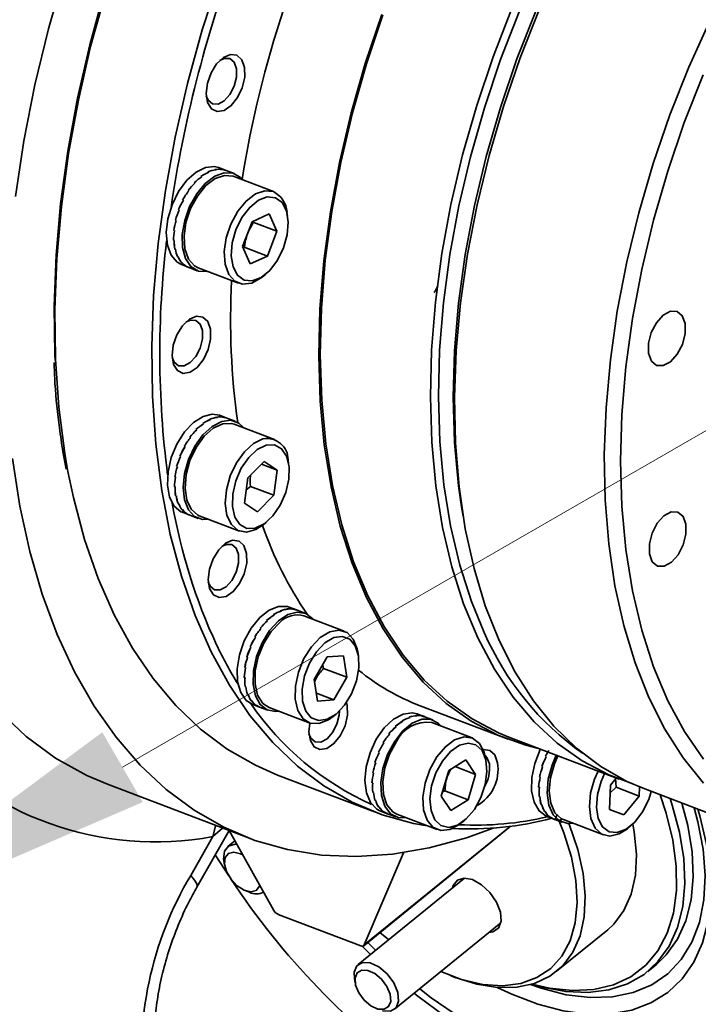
# Model space of a CAD drawing. Header units: millimetres. Extents: x 7702 to 16913, y -3294 to 4428.
# Tile 84 of 89: x 16858 to 16867, y -2938 to -2924. Entities that reach past the tile are written whole.
import ezdxf

# ---------------------------------------------------------------- set-up
doc = ezdxf.new("R2010")
doc.units = ezdxf.units.MM
doc.header["$LTSCALE"] = 6
doc.layers.add('1轮廓实线层', color=7, linetype='Continuous', lineweight=18)
doc.layers.add('7标注层', color=4, linetype='Continuous', lineweight=13)

msp = doc.modelspace()

# ---------------------------------------------------------------- linework, layer by layer
at = {"linetype": 'Continuous', "lineweight": 35}
for p, q in [((16860.413, -2926.462), (16860.402, -2926.458)), ((16860.402, -2926.458), (16860.413, -2926.462)), ((16860.509, -2926.429), (16860.498, -2926.425)), ((16860.498, -2926.425), (16860.509, -2926.429)), ((16860.653, -2926.438), (16860.547, -2926.397)), ((16860.601, -2926.425), (16860.59, -2926.421)), ((16860.59, -2926.421), (16860.601, -2926.425)), ((16860.766, -2926.481), (16860.653, -2926.438)), ((16860.316, -2926.524), (16860.305, -2926.52)), ((16860.305, -2926.52), (16860.316, -2926.524)), ((16861.31, -2926.731), (16860.752, -2926.518)), ((16860.137, -2926.721), (16860.126, -2926.717)), ((16860.126, -2926.717), (16860.137, -2926.721)), ((16860.223, -2926.612), (16860.212, -2926.607)), ((16860.212, -2926.607), (16860.223, -2926.612)), ((16860.063, -2926.848), (16860.052, -2926.843)), ((16860.052, -2926.843), (16860.063, -2926.847)), ((16860.004, -2926.986), (16859.993, -2926.981)), ((16859.995, -2926.982), (16859.993, -2926.981)), ((16859.993, -2926.981), (16860.004, -2926.985)), ((16859.961, -2927.129), (16859.951, -2927.125)), ((16859.951, -2927.125), (16859.951, -2927.125)), ((16859.951, -2927.125), (16859.962, -2927.129)), ((16861.013, -2927.148), (16860.882, -2927.493)), ((16861.252, -2927.041), (16861.013, -2927.148)), ((16861.359, -2927.28), (16861.252, -2927.041)), ((16861.507, -2927.072), (16861.498, -2927.016)), ((16859.939, -2927.272), (16859.928, -2927.268)), ((16859.928, -2927.268), (16859.928, -2927.268)), ((16859.928, -2927.268), (16859.939, -2927.272)), ((16861.037, -2927.157), (16861.359, -2927.28)), ((16861.227, -2927.625), (16861.359, -2927.28)), ((16859.925, -2927.403), (16859.936, -2927.408)), ((16859.936, -2927.408), (16859.925, -2927.404)), ((16859.925, -2927.404), (16859.925, -2927.404)), ((16859.954, -2927.531), (16859.943, -2927.526)), ((16859.943, -2927.526), (16859.943, -2927.526)), ((16859.943, -2927.526), (16859.953, -2927.531)), ((16860.882, -2927.493), (16860.989, -2927.732)), ((16860.906, -2927.502), (16861.227, -2927.625)), ((16859.991, -2927.635), (16859.98, -2927.631)), ((16859.98, -2927.631), (16859.98, -2927.631)), ((16859.98, -2927.631), (16859.991, -2927.635)), ((16860.989, -2927.732), (16861.227, -2927.625)), ((16860.034, -2927.743), (16860.14, -2927.783)), ((16860.046, -2927.717), (16860.035, -2927.713)), ((16860.035, -2927.713), (16860.035, -2927.713)), ((16860.035, -2927.713), (16860.046, -2927.717)), ((16860.116, -2927.772), (16860.105, -2927.768)), ((16860.105, -2927.768), (16860.105, -2927.768)), ((16860.105, -2927.768), (16860.116, -2927.772)), ((16860.14, -2927.783), (16860.253, -2927.827)), ((16860.268, -2927.789), (16860.826, -2928.002)), ((16861.156, -2927.915), (16861.2, -2927.879)), ((16860.535, -2929.862), (16860.524, -2929.858)), ((16860.524, -2929.858), (16860.535, -2929.862)), ((16860.665, -2929.873), (16860.561, -2929.833)), ((16860.626, -2929.862), (16860.615, -2929.858)), ((16860.615, -2929.858), (16860.626, -2929.862)), ((16860.78, -2929.916), (16860.665, -2929.873)), ((16860.342, -2929.95), (16860.331, -2929.946)), ((16860.331, -2929.946), (16860.342, -2929.95)), ((16860.439, -2929.892), (16860.428, -2929.888)), ((16860.428, -2929.888), (16860.439, -2929.892)), ((16861.324, -2930.166), (16860.766, -2929.954)), ((16860.15, -2930.137), (16860.161, -2930.142)), ((16860.161, -2930.142), (16860.15, -2930.138)), ((16860.248, -2930.035), (16860.237, -2930.031)), ((16860.237, -2930.031), (16860.248, -2930.035)), ((16860.086, -2930.266), (16860.075, -2930.262)), ((16860.075, -2930.262), (16860.086, -2930.266)), ((16858.391, -2930.334), (16858.435, -2930.58)), ((16858.419, -2930.362), (16858.462, -2930.61)), ((16860.024, -2930.403), (16860.013, -2930.399)), ((16860.024, -2930.403), (16860.013, -2930.399)), ((16860.013, -2930.399), (16860.024, -2930.403)), ((16859.98, -2930.547), (16859.969, -2930.542)), ((16859.969, -2930.542), (16859.969, -2930.542)), ((16859.969, -2930.542), (16859.98, -2930.546)), ((16861.18, -2930.474), (16860.954, -2930.701)), ((16861.143, -2930.511), (16861.36, -2930.594)), ((16861.36, -2930.594), (16861.18, -2930.474)), ((16861.521, -2930.507), (16861.513, -2930.451)), ((16859.944, -2930.685), (16859.955, -2930.69)), ((16859.955, -2930.69), (16859.944, -2930.686)), ((16859.944, -2930.686), (16859.944, -2930.686)), ((16861.315, -2930.942), (16861.36, -2930.594)), ((16859.949, -2930.827), (16859.938, -2930.823)), ((16859.938, -2930.823), (16859.938, -2930.823)), ((16859.938, -2930.823), (16859.949, -2930.827)), ((16860.954, -2930.701), (16860.909, -2931.05)), ((16860.932, -2930.867), (16860.993, -2930.82)), ((16860.993, -2930.82), (16861.315, -2930.942)), ((16859.964, -2930.952), (16859.953, -2930.947)), ((16859.953, -2930.947), (16859.953, -2930.947)), ((16859.953, -2930.947), (16859.964, -2930.952)), ((16861.089, -2931.17), (16861.315, -2930.942)), ((16859.988, -2931.054), (16859.999, -2931.059)), ((16859.999, -2931.059), (16859.988, -2931.055)), ((16859.988, -2931.055), (16859.988, -2931.055)), ((16860.909, -2931.05), (16861.089, -2931.17)), ((16863.918, -2931.101), (16863.939, -2931.23)), ((16860.052, -2931.144), (16860.041, -2931.139)), ((16860.041, -2931.139), (16860.041, -2931.139)), ((16860.041, -2931.139), (16860.052, -2931.143)), ((16860.048, -2931.178), (16860.152, -2931.218)), ((16860.121, -2931.202), (16860.11, -2931.198)), ((16860.11, -2931.198), (16860.11, -2931.198)), ((16860.11, -2931.198), (16860.121, -2931.202)), ((16860.153, -2931.218), (16860.268, -2931.262)), ((16860.282, -2931.225), (16860.84, -2931.437)), ((16861.17, -2931.35), (16861.214, -2931.315)), ((16861.321, -2932.602), (16861.31, -2932.598)), ((16861.31, -2932.598), (16861.321, -2932.602)), ((16861.418, -2932.547), (16861.407, -2932.543)), ((16861.407, -2932.543), (16861.418, -2932.547)), ((16861.514, -2932.521), (16861.503, -2932.517)), ((16861.503, -2932.517), (16861.514, -2932.521)), ((16861.631, -2932.532), (16861.527, -2932.493)), ((16861.604, -2932.525), (16861.593, -2932.52)), ((16861.593, -2932.521), (16861.604, -2932.525)), ((16861.747, -2932.577), (16861.631, -2932.532)), ((16861.226, -2932.683), (16861.215, -2932.679)), ((16861.215, -2932.679), (16861.226, -2932.683)), ((16862.291, -2932.827), (16861.733, -2932.614)), ((16861.138, -2932.788), (16861.127, -2932.783)), ((16861.127, -2932.783), (16861.138, -2932.787)), ((16861.061, -2932.91), (16861.05, -2932.906)), ((16861.05, -2932.906), (16861.061, -2932.91)), ((16860.998, -2933.046), (16860.987, -2933.042)), ((16860.987, -2933.042), (16860.998, -2933.046)), ((16862.488, -2933.167), (16862.479, -2933.112)), ((16860.94, -2933.184), (16860.951, -2933.189)), ((16860.951, -2933.189), (16860.94, -2933.185)), ((16860.941, -2933.185), (16860.94, -2933.185)), ((16862.053, -2933.184), (16861.874, -2933.498)), ((16862.006, -2933.344), (16861.991, -2933.294)), ((16862.28, -2933.168), (16862.053, -2933.184)), ((16862.328, -2933.466), (16862.28, -2933.168)), ((16860.923, -2933.332), (16860.912, -2933.328)), ((16860.913, -2933.328), (16860.912, -2933.328)), ((16860.912, -2933.328), (16860.923, -2933.332)), ((16862.006, -2933.344), (16862.328, -2933.466)), ((16860.916, -2933.47), (16860.905, -2933.466)), ((16860.905, -2933.466), (16860.905, -2933.466)), ((16860.905, -2933.466), (16860.916, -2933.47)), ((16861.874, -2933.498), (16861.922, -2933.796)), ((16862.149, -2933.78), (16862.328, -2933.466)), ((16860.928, -2933.597), (16860.917, -2933.593)), ((16860.917, -2933.593), (16860.917, -2933.593)), ((16860.917, -2933.593), (16860.928, -2933.597)), ((16860.95, -2933.702), (16860.949, -2933.703)), ((16860.949, -2933.702), (16860.96, -2933.707)), ((16860.96, -2933.707), (16860.949, -2933.703)), ((16861.905, -2933.687), (16862.149, -2933.78)), ((16861.011, -2933.795), (16861, -2933.79)), ((16861, -2933.79), (16861, -2933.79)), ((16861, -2933.79), (16861.011, -2933.794)), ((16861.015, -2933.838), (16861.118, -2933.878)), ((16861.922, -2933.796), (16862.149, -2933.78)), ((16861.078, -2933.857), (16861.067, -2933.852)), ((16861.067, -2933.852), (16861.067, -2933.852)), ((16861.067, -2933.852), (16861.078, -2933.857)), ((16861.118, -2933.878), (16861.234, -2933.922)), ((16861.249, -2933.885), (16861.806, -2934.097)), ((16862.137, -2934.01), (16862.18, -2933.975)), ((16863.402, -2934.012), (16863.3, -2933.973)), ((16863.342, -2933.861), (16864.563, -2934.326)), ((16863.105, -2934.073), (16863.094, -2934.069)), ((16863.094, -2934.069), (16863.105, -2934.073)), ((16863.202, -2934.022), (16863.191, -2934.018)), ((16863.191, -2934.018), (16863.202, -2934.022)), ((16863.298, -2934), (16863.287, -2933.995)), ((16863.287, -2933.995), (16863.298, -2934)), ((16863.375, -2934.003), (16863.386, -2934.007)), ((16863.375, -2934.003), (16863.386, -2934.007)), ((16863.519, -2934.057), (16863.402, -2934.012)), ((16864.063, -2934.307), (16863.505, -2934.094)), ((16862.921, -2934.253), (16862.91, -2934.249)), ((16862.91, -2934.249), (16862.921, -2934.253)), ((16863.01, -2934.152), (16862.999, -2934.147)), ((16862.999, -2934.147), (16863.01, -2934.152)), ((16862.842, -2934.374), (16862.831, -2934.37)), ((16862.831, -2934.37), (16862.842, -2934.374)), ((16864.574, -2934.296), (16866.1, -2934.878)), ((16862.777, -2934.508), (16862.766, -2934.504)), ((16862.766, -2934.504), (16862.777, -2934.508)), ((16862.728, -2934.651), (16862.717, -2934.646)), ((16862.718, -2934.647), (16862.717, -2934.646)), ((16862.717, -2934.646), (16862.728, -2934.651)), ((16863.978, -2934.61), (16863.739, -2934.76)), ((16864.112, -2934.812), (16863.978, -2934.61)), ((16864.26, -2934.647), (16864.251, -2934.592)), ((16865.092, -2934.566), (16865.081, -2934.561)), ((16865.081, -2934.561), (16865.092, -2934.565)), ((16865.204, -2934.664), (16865.256, -2934.546)), ((16862.698, -2934.795), (16862.687, -2934.79)), ((16862.687, -2934.79), (16862.687, -2934.79)), ((16862.687, -2934.79), (16862.698, -2934.794)), ((16863.739, -2934.76), (16863.635, -2935.112)), ((16863.828, -2934.704), (16864.112, -2934.812)), ((16865.041, -2934.707), (16865.03, -2934.703)), ((16865.031, -2934.703), (16865.03, -2934.703)), ((16865.03, -2934.703), (16865.041, -2934.707)), ((16865.762, -2934.877), (16865.81, -2934.767)), ((16861.368, -2934.821), (16862.711, -2935.332)), ((16862.688, -2934.934), (16862.677, -2934.929)), ((16862.677, -2934.929), (16862.677, -2934.929)), ((16862.677, -2934.929), (16862.688, -2934.934)), ((16864.007, -2935.164), (16864.112, -2934.812)), ((16865.008, -2934.851), (16864.997, -2934.847)), ((16864.998, -2934.847), (16864.997, -2934.847)), ((16864.997, -2934.847), (16865.008, -2934.851)), ((16866.062, -2934.863), (16865.982, -2934.961)), ((16866.059, -2934.99), (16866.049, -2934.858)), ((16859.012, -2934.95), (16860.965, -2935.694)), ((16862.698, -2935.062), (16862.687, -2935.058)), ((16862.687, -2935.058), (16862.687, -2935.058)), ((16862.687, -2935.058), (16862.698, -2935.062)), ((16863.651, -2935.058), (16863.686, -2935.042)), ((16863.686, -2935.042), (16864.007, -2935.164)), ((16864.996, -2934.991), (16864.985, -2934.987)), ((16864.985, -2934.987), (16864.985, -2934.987)), ((16864.985, -2934.987), (16864.996, -2934.991)), ((16865.982, -2934.961), (16865.967, -2935.298)), ((16865.977, -2935.066), (16866.059, -2934.99)), ((16866.059, -2934.99), (16866.38, -2935.112)), ((16866.38, -2935.112), (16866.386, -2934.986)), ((16866.436, -2935.005), (16868.511, -2935.796)), ((16862.728, -2935.174), (16862.717, -2935.17)), ((16862.717, -2935.17), (16862.717, -2935.17)), ((16862.717, -2935.17), (16862.727, -2935.174)), ((16863.635, -2935.112), (16863.769, -2935.314)), ((16863.769, -2935.314), (16864.007, -2935.164)), ((16865.003, -2935.121), (16864.992, -2935.117)), ((16864.992, -2935.117), (16864.992, -2935.117)), ((16864.992, -2935.117), (16865.003, -2935.121)), ((16866.167, -2935.373), (16866.38, -2935.112)), ((16862.776, -2935.265), (16862.765, -2935.261)), ((16862.765, -2935.261), (16862.765, -2935.261)), ((16862.765, -2935.261), (16862.776, -2935.265)), ((16862.787, -2935.318), (16862.889, -2935.357)), ((16862.841, -2935.33), (16862.83, -2935.326)), ((16862.83, -2935.326), (16862.83, -2935.326)), ((16862.83, -2935.326), (16862.841, -2935.33)), ((16865.031, -2935.236), (16865.02, -2935.231)), ((16865.02, -2935.231), (16865.02, -2935.231)), ((16865.02, -2935.231), (16865.031, -2935.235)), ((16865.077, -2935.329), (16865.066, -2935.325)), ((16865.066, -2935.325), (16865.066, -2935.325)), ((16865.066, -2935.325), (16865.077, -2935.329)), ((16865.967, -2935.297), (16866.167, -2935.373)), ((16865.967, -2935.298), (16866.167, -2935.373)), ((16862.889, -2935.357), (16863.006, -2935.402)), ((16863.021, -2935.365), (16863.579, -2935.577)), ((16863.909, -2935.49), (16863.953, -2935.455)), ((16865.095, -2935.393), (16865.195, -2935.431)), ((16865.14, -2935.398), (16865.129, -2935.394)), ((16865.129, -2935.394), (16865.129, -2935.394)), ((16865.129, -2935.394), (16865.14, -2935.398)), ((16865.195, -2935.431), (16865.314, -2935.477)), ((16865.217, -2935.439), (16865.239, -2935.378)), ((16865.299, -2935.425), (16865.294, -2935.446)), ((16865.305, -2935.451), (16865.294, -2935.446)), ((16865.329, -2935.439), (16865.886, -2935.652)), ((16860.248, -2936.376), (16860.695, -2935.591)), ((16860.605, -2935.557), (16860.469, -2935.675)), ((16861.314, -2936.699), (16860.698, -2935.592)), ((16862.561, -2937.188), (16864.588, -2935.539)), ((16862.569, -2937.177), (16864.589, -2935.533)), ((16866.217, -2935.565), (16866.26, -2935.529)), ((16860.163, -2936.213), (16860.469, -2935.675)), ((16860.776, -2935.732), (16860.676, -2935.814)), ((16860.503, -2935.928), (16860.691, -2936.221)), ((16860.623, -2936.008), (16860.633, -2936.071)), ((16863.111, -2935.9), (16862.569, -2937.177)), ((16863.957, -2936.25), (16862.485, -2937.447)), ((16860.92, -2936.424), (16860.98, -2936.447)), ((16862.521, -2937.191), (16861.374, -2936.754)), ((16862.99, -2938.068), (16864.462, -2936.871)), ((16865.234, -2937.543), (16865.943, -2936.966)), ((16862.786, -2937.005), (16862.907, -2937.104)), ((16862.654, -2937.31), (16862.538, -2937.195)), ((16866.499, -2937.545), (16866.614, -2937.451)), ((16862.433, -2937.641), (16862.443, -2937.704)), ((16863.769, -2937.605), (16863.83, -2937.628))]:
    msp.add_line(p, q, dxfattribs=at)
at = {"linetype": 'Continuous', "lineweight": 35, "flags": 128}
for points in [[(16864.357, -2915.865), (16864.025, -2916.107), (16863.532, -2916.507), (16863.049, -2916.953), (16862.577, -2917.44), (16862.118, -2917.967), (16861.676, -2918.531), (16861.252, -2919.129), (16860.849, -2919.758), (16860.469, -2920.414), (16860.114, -2921.094), (16859.786, -2921.794), (16859.487, -2922.51), (16859.218, -2923.239), (16858.981, -2923.977), (16858.776, -2924.719), (16858.606, -2925.463), (16858.47, -2926.203), (16858.371, -2926.936), (16858.307, -2927.659), (16858.28, -2928.366), (16858.29, -2929.055), (16858.336, -2929.721), (16858.419, -2930.362)], [(16858.284, -2929.071), (16858.281, -2929), (16858.271, -2928.317), (16858.298, -2927.614), (16858.361, -2926.898), (16858.46, -2926.17), (16858.594, -2925.435), (16858.763, -2924.697), (16858.966, -2923.96), (16859.202, -2923.228), (16859.469, -2922.504), (16859.766, -2921.793), (16860.091, -2921.099), (16860.443, -2920.424), (16860.821, -2919.773), (16861.22, -2919.149), (16861.641, -2918.556), (16862.08, -2917.996), (16862.535, -2917.473), (16863.004, -2916.989), (16863.484, -2916.547), (16863.939, -2916.175)], [(16862.191, -2916.847), (16861.714, -2917.405), (16861.253, -2918), (16860.811, -2918.628), (16860.39, -2919.287), (16859.993, -2919.974), (16859.62, -2920.684), (16859.275, -2921.415), (16858.958, -2922.163), (16858.671, -2922.925), (16858.416, -2923.695), (16858.194, -2924.472), (16858.005, -2925.25), (16857.852, -2926.026), (16857.734, -2926.797)], [(16863.918, -2931.101), (16863.876, -2930.811), (16863.821, -2930.209), (16863.802, -2929.583), (16863.82, -2928.937), (16863.875, -2928.276), (16863.967, -2927.604), (16864.095, -2926.925), (16864.258, -2926.243), (16864.455, -2925.563), (16864.685, -2924.89), (16864.947, -2924.227), (16865.238, -2923.579), (16865.557, -2922.951), (16865.901, -2922.345), (16866.269, -2921.767), (16866.659, -2921.22), (16867.066, -2920.708), (16867.49, -2920.233), (16867.927, -2919.799), (16868.374, -2919.409)], [(16863.442, -2935.525), (16863.251, -2935.491), (16862.817, -2935.371), (16862.403, -2935.198), (16862.01, -2934.973), (16861.642, -2934.696), (16861.3, -2934.37), (16860.985, -2933.996), (16860.7, -2933.576), (16860.445, -2933.112), (16860.223, -2932.608), (16860.035, -2932.064), (16859.881, -2931.485), (16859.762, -2930.874), (16859.679, -2930.233), (16859.633, -2929.567), (16859.623, -2928.878), (16859.65, -2928.17), (16859.714, -2927.448), (16859.813, -2926.715), (16859.949, -2925.975), (16860.119, -2925.231), (16860.323, -2924.489), (16860.561, -2923.751)], [(16864.984, -2934.452), (16864.809, -2934.408), (16864.419, -2934.267), (16864.05, -2934.073), (16863.704, -2933.827), (16863.385, -2933.531), (16863.093, -2933.186), (16862.831, -2932.795), (16862.6, -2932.361), (16862.401, -2931.885), (16862.237, -2931.372), (16862.108, -2930.824), (16862.015, -2930.244), (16861.958, -2929.637), (16861.938, -2929.007), (16861.955, -2928.356), (16862.009, -2927.69), (16862.099, -2927.012), (16862.226, -2926.327), (16862.387, -2925.64), (16862.582, -2924.953), (16862.811, -2924.273)], [(16864.574, -2934.296), (16864.431, -2934.237), (16864.063, -2934.044), (16863.719, -2933.799), (16863.4, -2933.504), (16863.109, -2933.16), (16862.848, -2932.771), (16862.618, -2932.338), (16862.42, -2931.864), (16862.257, -2931.353), (16862.128, -2930.806), (16862.035, -2930.229), (16861.979, -2929.624), (16861.959, -2928.996), (16861.976, -2928.347), (16862.029, -2927.683), (16862.119, -2927.008), (16862.245, -2926.326), (16862.406, -2925.64), (16862.601, -2924.957), (16862.828, -2924.279)], [(16866.27, -2934.936), (16865.957, -2934.819), (16865.589, -2934.625), (16865.245, -2934.38), (16864.926, -2934.085), (16864.635, -2933.742), (16864.374, -2933.352), (16864.144, -2932.92), (16863.946, -2932.446), (16863.783, -2931.934), (16863.654, -2931.388), (16863.561, -2930.811), (16863.505, -2930.206), (16863.485, -2929.577), (16863.502, -2928.929), (16863.555, -2928.265), (16863.645, -2927.59), (16863.771, -2926.907), (16863.932, -2926.222), (16864.127, -2925.538), (16864.354, -2924.86), (16864.613, -2924.193)], [(16864.716, -2924.236), (16864.459, -2924.898), (16864.234, -2925.57), (16864.041, -2926.247), (16863.881, -2926.927), (16863.757, -2927.603), (16863.667, -2928.272), (16863.614, -2928.93), (16863.597, -2929.573), (16863.617, -2930.196), (16863.673, -2930.795), (16863.765, -2931.367), (16863.893, -2931.909), (16864.055, -2932.416), (16864.231, -2932.844)], [(16864.994, -2924.212), (16864.731, -2924.876), (16864.499, -2925.551), (16864.299, -2926.232), (16864.132, -2926.915), (16864.001, -2927.597), (16863.905, -2928.272), (16863.844, -2928.936), (16863.821, -2929.586), (16863.834, -2930.216), (16863.883, -2930.824), (16863.969, -2931.406), (16864.09, -2931.957), (16864.246, -2932.474), (16864.437, -2932.954), (16864.66, -2933.395), (16864.914, -2933.792), (16865.198, -2934.144), (16865.51, -2934.449), (16865.848, -2934.704), (16866.21, -2934.909), (16866.436, -2935.005)], [(16867.273, -2934.935), (16866.989, -2934.583), (16866.735, -2934.186), (16866.512, -2933.745), (16866.322, -2933.265), (16866.165, -2932.748), (16866.044, -2932.197), (16865.958, -2931.615), (16865.909, -2931.007), (16865.896, -2930.377), (16865.92, -2929.727), (16865.98, -2929.063), (16866.076, -2928.388), (16866.208, -2927.706), (16866.374, -2927.023), (16866.574, -2926.342), (16866.806, -2925.667), (16867.069, -2925.003), (16867.362, -2924.354)], [(16860.91, -2925.008), (16860.912, -2925.144), (16860.878, -2925.29), (16860.813, -2925.427), (16860.725, -2925.537), (16860.627, -2925.604), (16860.531, -2925.619), (16860.451, -2925.581), (16860.398, -2925.495), (16860.378, -2925.372), (16860.394, -2925.228), (16860.445, -2925.084), (16860.523, -2924.959), (16860.617, -2924.869), (16860.716, -2924.827), (16860.805, -2924.838), (16860.873, -2924.902), (16860.91, -2925.008)], [(16860.799, -2925.026), (16860.766, -2924.936), (16860.705, -2924.885), (16860.627, -2924.883), (16860.566, -2924.911)], [(16860.379, -2925.402), (16860.406, -2925.463), (16860.466, -2925.513), (16860.545, -2925.516), (16860.629, -2925.47), (16860.707, -2925.383), (16860.767, -2925.268), (16860.799, -2925.143), (16860.799, -2925.026)], [(16867.266, -2925.111), (16867.005, -2925.774), (16866.775, -2926.447), (16866.577, -2927.127), (16866.414, -2927.809), (16866.286, -2928.488), (16866.195, -2929.16), (16866.139, -2929.821), (16866.121, -2930.467), (16866.14, -2931.093), (16866.196, -2931.695), (16866.288, -2932.269), (16866.417, -2932.812), (16866.58, -2933.32), (16866.778, -2933.79), (16867.009, -2934.219), (16867.27, -2934.603)], [(16860.547, -2926.397), (16860.495, -2926.384), (16860.369, -2926.394), (16860.237, -2926.46), (16860.109, -2926.574), (16859.995, -2926.729), (16859.906, -2926.912), (16859.847, -2927.107), (16859.825, -2927.299), (16859.84, -2927.473), (16859.892, -2927.614), (16859.976, -2927.711), (16860.034, -2927.743)], [(16860.395, -2927.838), (16860.392, -2927.838), (16860.27, -2927.832), (16860.167, -2927.771), (16860.092, -2927.66), (16860.051, -2927.507), (16860.047, -2927.326), (16860.081, -2927.132), (16860.149, -2926.938), (16860.247, -2926.763), (16860.366, -2926.619), (16860.496, -2926.518), (16860.628, -2926.469), (16860.75, -2926.475), (16860.853, -2926.537), (16860.876, -2926.563)], [(16860.268, -2927.789), (16860.216, -2927.761), (16860.133, -2927.666), (16860.083, -2927.525), (16860.071, -2927.35), (16860.098, -2927.159), (16860.162, -2926.967), (16860.257, -2926.792), (16860.374, -2926.648), (16860.503, -2926.55), (16860.633, -2926.505), (16860.752, -2926.518)], [(16861.156, -2927.915), (16861.14, -2927.927), (16861.009, -2928), (16860.883, -2928.016), (16860.774, -2927.974), (16860.69, -2927.878), (16860.641, -2927.737), (16860.629, -2927.563), (16860.656, -2927.372), (16860.72, -2927.18), (16860.815, -2927.004), (16860.932, -2926.861), (16861.061, -2926.763), (16861.191, -2926.718), (16861.31, -2926.731), (16861.31, -2926.731)], [(16861.338, -2926.815), (16861.225, -2926.804), (16861.102, -2926.851), (16860.981, -2926.949), (16860.874, -2927.09), (16860.79, -2927.261), (16860.739, -2927.443), (16860.725, -2927.621), (16860.75, -2927.775), (16860.811, -2927.891), (16860.903, -2927.958), (16861.015, -2927.968), (16861.138, -2927.922), (16861.259, -2927.824), (16861.367, -2927.682), (16861.45, -2927.512), (16861.501, -2927.329), (16861.515, -2927.152), (16861.49, -2926.998), (16861.429, -2926.882), (16861.338, -2926.815)], [(16860.438, -2928.639), (16860.44, -2928.775), (16860.406, -2928.921), (16860.34, -2929.058), (16860.253, -2929.168), (16860.154, -2929.235), (16860.059, -2929.251), (16859.979, -2929.213), (16859.925, -2929.126), (16859.906, -2929.003), (16859.922, -2928.86), (16859.973, -2928.715), (16860.05, -2928.59), (16860.145, -2928.5), (16860.244, -2928.458), (16860.333, -2928.47), (16860.401, -2928.533), (16860.438, -2928.639)], [(16860.326, -2928.657), (16860.293, -2928.567), (16860.233, -2928.517), (16860.155, -2928.514), (16860.094, -2928.542)], [(16866.815, -2929.09), (16866.908, -2928.986), (16866.979, -2928.849), (16867.017, -2928.7), (16867.016, -2928.561), (16866.977, -2928.453), (16866.905, -2928.393), (16866.812, -2928.39), (16866.711, -2928.445), (16866.618, -2928.548), (16866.547, -2928.685), (16866.509, -2928.834), (16866.51, -2928.973), (16866.549, -2929.081), (16866.621, -2929.141), (16866.714, -2929.144), (16866.815, -2929.09)], [(16859.907, -2929.033), (16859.934, -2929.094), (16859.994, -2929.145), (16860.072, -2929.147), (16860.157, -2929.101), (16860.235, -2929.015), (16860.295, -2928.9), (16860.327, -2928.774), (16860.326, -2928.657)], [(16860.561, -2929.833), (16860.463, -2929.817), (16860.334, -2929.848), (16860.202, -2929.933), (16860.078, -2930.064), (16859.973, -2930.231), (16859.894, -2930.42), (16859.849, -2930.616), (16859.84, -2930.803), (16859.869, -2930.966), (16859.934, -2931.092), (16860.028, -2931.17), (16860.048, -2931.178)], [(16860.409, -2931.273), (16860.328, -2931.277), (16860.217, -2931.236), (16860.131, -2931.142), (16860.077, -2931.004), (16860.059, -2930.832), (16860.078, -2930.641), (16860.134, -2930.445), (16860.221, -2930.261), (16860.333, -2930.104), (16860.461, -2929.986), (16860.593, -2929.917), (16860.72, -2929.902), (16860.831, -2929.943), (16860.894, -2930.002)], [(16860.282, -2931.225), (16860.262, -2931.216), (16860.169, -2931.136), (16860.109, -2931.008), (16860.085, -2930.843), (16860.1, -2930.655), (16860.153, -2930.461), (16860.238, -2930.279), (16860.35, -2930.124), (16860.476, -2930.011), (16860.607, -2929.949)], [(16860.607, -2929.949), (16860.731, -2929.944), (16860.766, -2929.954)], [(16855.797, -2930.089), (16855.928, -2930.763), (16856.099, -2931.401), (16856.308, -2931.999), (16856.554, -2932.554), (16856.836, -2933.063), (16857.153, -2933.522), (16857.502, -2933.931), (16857.882, -2934.286), (16858.291, -2934.585), (16858.726, -2934.828), (16859.012, -2934.95)], [(16861.17, -2931.35), (16861.064, -2931.418), (16860.935, -2931.452), (16860.82, -2931.428), (16860.727, -2931.349), (16860.666, -2931.221), (16860.643, -2931.056), (16860.658, -2930.868), (16860.71, -2930.674), (16860.796, -2930.492), (16860.908, -2930.337), (16861.034, -2930.223), (16861.165, -2930.161), (16861.165, -2930.161)], [(16861.209, -2930.246), (16861.086, -2930.306), (16860.967, -2930.416), (16860.864, -2930.566), (16860.789, -2930.741), (16860.746, -2930.924), (16860.742, -2931.097), (16860.776, -2931.243), (16860.846, -2931.348), (16860.943, -2931.401), (16861.059, -2931.398), (16861.183, -2931.338), (16861.302, -2931.227), (16861.404, -2931.077), (16861.48, -2930.902), (16861.522, -2930.719), (16861.526, -2930.546), (16861.492, -2930.401), (16861.423, -2930.296), (16861.325, -2930.243), (16861.209, -2930.246)], [(16857.693, -2930.433), (16857.795, -2931.091), (16857.932, -2931.719), (16858.105, -2932.314), (16858.313, -2932.871), (16858.553, -2933.39), (16858.826, -2933.866), (16859.13, -2934.298), (16859.463, -2934.683), (16859.823, -2935.02), (16860.21, -2935.308), (16860.621, -2935.543), (16861.053, -2935.727), (16861.506, -2935.856), (16861.976, -2935.932), (16862.461, -2935.953), (16862.96, -2935.92), (16863.469, -2935.832), (16863.986, -2935.691), (16864.356, -2935.558)], [(16858.462, -2930.61), (16858.538, -2930.974), (16858.692, -2931.553), (16858.88, -2932.096), (16859.102, -2932.601), (16859.357, -2933.064), (16859.642, -2933.484), (16859.957, -2933.858), (16860.299, -2934.184), (16860.668, -2934.461), (16861.06, -2934.686), (16861.368, -2934.821)], [(16866.826, -2931.871), (16866.919, -2931.768), (16866.99, -2931.631), (16867.028, -2931.482), (16867.028, -2931.343), (16866.989, -2931.235), (16866.917, -2931.175), (16866.823, -2931.172), (16866.723, -2931.226), (16866.63, -2931.33), (16866.559, -2931.467), (16866.521, -2931.616), (16866.521, -2931.755), (16866.56, -2931.863), (16866.632, -2931.923), (16866.725, -2931.926), (16866.826, -2931.871)], [(16860.938, -2931.747), (16860.94, -2931.883), (16860.906, -2932.029), (16860.84, -2932.166), (16860.753, -2932.276), (16860.654, -2932.343), (16860.559, -2932.358), (16860.479, -2932.32), (16860.425, -2932.234), (16860.406, -2932.111), (16860.422, -2931.967), (16860.473, -2931.823), (16860.551, -2931.698), (16860.645, -2931.608), (16860.744, -2931.566), (16860.833, -2931.577), (16860.901, -2931.64), (16860.938, -2931.747)], [(16860.826, -2931.765), (16860.793, -2931.675), (16860.733, -2931.624), (16860.655, -2931.622), (16860.594, -2931.65)], [(16860.407, -2932.141), (16860.434, -2932.202), (16860.494, -2932.252), (16860.572, -2932.255), (16860.657, -2932.209), (16860.735, -2932.122), (16860.795, -2932.007), (16860.827, -2931.882), (16860.826, -2931.765)], [(16861.527, -2932.493), (16861.505, -2932.486), (16861.382, -2932.482), (16861.251, -2932.534), (16861.12, -2932.637), (16861.002, -2932.783), (16860.906, -2932.96), (16860.84, -2933.153), (16860.808, -2933.348), (16860.814, -2933.528), (16860.856, -2933.678), (16860.933, -2933.787), (16861.015, -2933.838)], [(16861.376, -2933.934), (16861.341, -2933.938), (16861.223, -2933.917), (16861.126, -2933.843), (16861.06, -2933.721), (16861.028, -2933.56), (16861.033, -2933.374), (16861.076, -2933.178), (16861.152, -2932.988), (16861.256, -2932.819), (16861.379, -2932.685), (16861.51, -2932.597), (16861.641, -2932.561), (16861.759, -2932.581), (16861.855, -2932.656), (16861.861, -2932.663)], [(16861.249, -2933.885), (16861.162, -2933.827), (16861.09, -2933.713), (16861.055, -2933.558), (16861.058, -2933.375), (16861.099, -2933.182), (16861.175, -2932.994), (16861.28, -2932.829), (16861.403, -2932.701)], [(16861.96, -2932.914), (16862.091, -2932.835), (16862.218, -2932.812), (16862.33, -2932.846), (16862.417, -2932.936), (16862.471, -2933.072), (16862.479, -2933.112)], [(16862.137, -2934.01), (16862.072, -2934.056), (16861.941, -2934.108), (16861.82, -2934.102), (16861.72, -2934.04), (16861.648, -2933.926), (16861.613, -2933.771), (16861.615, -2933.588), (16861.657, -2933.394), (16861.733, -2933.207), (16861.837, -2933.042), (16861.96, -2932.914), (16861.96, -2932.914)], [(16862.022, -2932.989), (16861.906, -2933.111), (16861.809, -2933.269), (16861.741, -2933.447), (16861.708, -2933.629), (16861.714, -2933.797), (16861.757, -2933.934), (16861.835, -2934.027), (16861.938, -2934.066), (16862.057, -2934.048), (16862.18, -2933.975), (16862.296, -2933.853), (16862.393, -2933.696), (16862.461, -2933.517), (16862.494, -2933.335), (16862.488, -2933.167), (16862.445, -2933.03), (16862.368, -2932.938), (16862.264, -2932.898), (16862.145, -2932.916), (16862.022, -2932.989)], [(16862.324, -2933.814), (16862.334, -2933.858), (16862.336, -2933.993), (16862.302, -2934.14), (16862.237, -2934.277), (16862.149, -2934.386), (16862.051, -2934.453), (16861.955, -2934.469), (16861.875, -2934.431), (16861.822, -2934.344), (16861.802, -2934.221), (16861.814, -2934.1)], [(16861.803, -2934.251), (16861.83, -2934.312), (16861.89, -2934.363), (16861.969, -2934.365), (16862.053, -2934.32), (16862.131, -2934.233), (16862.191, -2934.118), (16862.223, -2933.992), (16862.227, -2933.933)], [(16863.3, -2933.973), (16863.233, -2933.958), (16863.106, -2933.975), (16862.973, -2934.047), (16862.846, -2934.167), (16862.736, -2934.326), (16862.65, -2934.511), (16862.596, -2934.707), (16862.578, -2934.898), (16862.598, -2935.068), (16862.654, -2935.204), (16862.741, -2935.295), (16862.787, -2935.318)], [(16863.148, -2935.413), (16863.037, -2935.412), (16862.932, -2935.357), (16862.853, -2935.252), (16862.807, -2935.104), (16862.799, -2934.926), (16862.828, -2934.732), (16862.892, -2934.538), (16862.986, -2934.359), (16863.103, -2934.21), (16863.233, -2934.104), (16863.365, -2934.048), (16863.489, -2934.047), (16863.594, -2934.102), (16863.633, -2934.143)], [(16863.021, -2935.365), (16862.963, -2935.332), (16862.881, -2935.234), (16862.834, -2935.09), (16862.825, -2934.914), (16862.854, -2934.722), (16862.92, -2934.531), (16863.017, -2934.357)], [(16863.652, -2934.627), (16863.562, -2934.792), (16863.502, -2934.973), (16863.478, -2935.153), (16863.494, -2935.315), (16863.546, -2935.442), (16863.63, -2935.522), (16863.739, -2935.547), (16863.86, -2935.515), (16863.983, -2935.429), (16864.095, -2935.297), (16864.185, -2935.132), (16864.245, -2934.951), (16864.268, -2934.771), (16864.253, -2934.609), (16864.201, -2934.482), (16864.116, -2934.403), (16864.008, -2934.377), (16863.887, -2934.409), (16863.764, -2934.496), (16863.652, -2934.627)], [(16863.574, -2934.57), (16863.693, -2934.429), (16863.822, -2934.334), (16863.952, -2934.293), (16864.07, -2934.309), (16864.165, -2934.382), (16864.231, -2934.505), (16864.251, -2934.592)], [(16864.217, -2934.469), (16864.22, -2934.469), (16864.309, -2934.48), (16864.377, -2934.543), (16864.414, -2934.65)], [(16865.011, -2934.462), (16865.008, -2934.468), (16864.933, -2934.659), (16864.892, -2934.855), (16864.889, -2935.039), (16864.922, -2935.198), (16864.991, -2935.319), (16865.089, -2935.391), (16865.095, -2935.393)], [(16863.909, -2935.49), (16863.885, -2935.509), (16863.754, -2935.578), (16863.629, -2935.59), (16863.521, -2935.545), (16863.439, -2935.446), (16863.392, -2935.303), (16863.383, -2935.127), (16863.412, -2934.935), (16863.478, -2934.744), (16863.574, -2934.57)], [(16864.303, -2934.668), (16864.27, -2934.578), (16864.242, -2934.547)], [(16865.456, -2935.488), (16865.39, -2935.492), (16865.276, -2935.458), (16865.187, -2935.371), (16865.128, -2935.238), (16865.105, -2935.07), (16865.12, -2934.88), (16865.172, -2934.684), (16865.23, -2934.546)], [(16865.329, -2935.439), (16865.302, -2935.427), (16865.211, -2935.344), (16865.153, -2935.213), (16865.131, -2935.046), (16865.149, -2934.858), (16865.204, -2934.664)], [(16866.217, -2935.565), (16866.102, -2935.637), (16865.974, -2935.667), (16865.86, -2935.64), (16865.769, -2935.557), (16865.71, -2935.426), (16865.689, -2935.259), (16865.707, -2935.07), (16865.762, -2934.877)], [(16865.9, -2934.801), (16865.851, -2934.911), (16865.8, -2935.093), (16865.786, -2935.271), (16865.811, -2935.425), (16865.872, -2935.541), (16865.963, -2935.608), (16866.076, -2935.618), (16866.199, -2935.572), (16866.32, -2935.474), (16866.427, -2935.332), (16866.511, -2935.162), (16866.547, -2935.048)], [(16866.807, -2935.147), (16866.837, -2935.237), (16866.938, -2935.615), (16866.997, -2935.98), (16867.012, -2936.325), (16866.983, -2936.645), (16866.911, -2936.936), (16866.796, -2937.192), (16866.64, -2937.409), (16866.447, -2937.585), (16866.219, -2937.716), (16865.959, -2937.8), (16865.672, -2937.836), (16865.362, -2937.824), (16865.034, -2937.763), (16864.889, -2937.722)], [(16864.898, -2937.719), (16865.137, -2937.775), (16865.455, -2937.809), (16865.752, -2937.795), (16866.024, -2937.73), (16866.264, -2937.618), (16866.471, -2937.459), (16866.64, -2937.257), (16866.768, -2937.014), (16866.854, -2936.735), (16866.896, -2936.423), (16866.893, -2936.085), (16866.845, -2935.726), (16866.754, -2935.352), (16866.669, -2935.094)], [(16864.41, -2937.766), (16864.614, -2937.862), (16864.976, -2938), (16865.328, -2938.092), (16865.665, -2938.136), (16865.983, -2938.132), (16866.276, -2938.08), (16866.542, -2937.981), (16866.776, -2937.836), (16866.975, -2937.647), (16867.135, -2937.417), (16867.256, -2937.149), (16867.335, -2936.847), (16867.371, -2936.514), (16867.364, -2936.157), (16867.313, -2935.779), (16867.22, -2935.386), (16867.192, -2935.294)], [(16864.872, -2937.727), (16865.021, -2937.778), (16865.368, -2937.867), (16865.7, -2937.907), (16866.011, -2937.898), (16866.297, -2937.839), (16866.553, -2937.732), (16866.776, -2937.579), (16866.962, -2937.381), (16867.109, -2937.141), (16867.214, -2936.864), (16867.275, -2936.554), (16867.292, -2936.214), (16867.265, -2935.851), (16867.193, -2935.47), (16867.141, -2935.274)], [(16866.614, -2937.451), (16866.755, -2937.316), (16866.911, -2937.098), (16867.025, -2936.842), (16867.098, -2936.552), (16867.127, -2936.231), (16867.112, -2935.886), (16867.053, -2935.522), (16866.972, -2935.21)], [(16863.63, -2937.547), (16863.919, -2937.657), (16864.211, -2937.725), (16864.487, -2937.743), (16864.739, -2937.712), (16864.963, -2937.631), (16865.155, -2937.504), (16865.309, -2937.331), (16865.423, -2937.118), (16865.494, -2936.869), (16865.521, -2936.588), (16865.503, -2936.283), (16865.44, -2935.959), (16865.334, -2935.623), (16865.269, -2935.459)], [(16860.511, -2935.521), (16860.507, -2935.531), (16860.469, -2935.675)], [(16863.337, -2937.786), (16863.498, -2937.91), (16863.902, -2938.189), (16864.31, -2938.429), (16864.718, -2938.627), (16865.121, -2938.781), (16865.514, -2938.888), (16865.894, -2938.948), (16866.254, -2938.96), (16866.593, -2938.924), (16866.905, -2938.841), (16867.188, -2938.71), (16867.437, -2938.534), (16867.651, -2938.315), (16867.826, -2938.055), (16867.962, -2937.757), (16868.055, -2937.425), (16868.106, -2937.062), (16868.113, -2936.672), (16868.077, -2936.26), (16867.998, -2935.83), (16867.933, -2935.576)], [(16865.404, -2935.493), (16865.414, -2935.517), (16865.529, -2935.856), (16865.603, -2936.185), (16865.633, -2936.498), (16865.619, -2936.788), (16865.561, -2937.049), (16865.46, -2937.276), (16865.319, -2937.465), (16865.14, -2937.61), (16864.927, -2937.71), (16864.684, -2937.763), (16864.417, -2937.766), (16864.13, -2937.721), (16863.83, -2937.628)], [(16866.293, -2935.501), (16866.312, -2935.608), (16866.342, -2935.921), (16866.328, -2936.211), (16866.27, -2936.472), (16866.169, -2936.699), (16866.028, -2936.887), (16865.943, -2936.966)], [(16868.056, -2935.623), (16868.093, -2935.761), (16868.183, -2936.2), (16868.231, -2936.624), (16868.236, -2937.026), (16868.198, -2937.403), (16868.116, -2937.75), (16867.992, -2938.064), (16867.828, -2938.342), (16867.625, -2938.58), (16867.385, -2938.775), (16867.111, -2938.926), (16866.806, -2939.03), (16866.473, -2939.087), (16866.116, -2939.097), (16865.739, -2939.058), (16865.346, -2938.972), (16864.941, -2938.839), (16864.529, -2938.661), (16864.115, -2938.439), (16863.702, -2938.177), (16863.295, -2937.876), (16863.26, -2937.848)], [(16860.623, -2936.008), (16860.62, -2935.988), (16860.631, -2935.878), (16860.687, -2935.806), (16860.78, -2935.782), (16860.804, -2935.783)], [(16860.885, -2935.928), (16860.852, -2935.912), (16860.759, -2935.889), (16860.685, -2935.908), (16860.64, -2935.967), (16860.631, -2936.055), (16860.66, -2936.16), (16860.722, -2936.266), (16860.808, -2936.356), (16860.905, -2936.418), (16860.905, -2936.418)], [(16860.248, -2936.376), (16860.251, -2936.369), (16860.248, -2936.33), (16860.218, -2936.277), (16860.163, -2936.213)], [(16864.07, -2936.272), (16863.953, -2936.25), (16863.859, -2936.279), (16863.801, -2936.354), (16863.792, -2936.384)], [(16864.297, -2937.004), (16864.352, -2936.996), (16864.429, -2936.943), (16864.465, -2936.847), (16864.456, -2936.722), (16864.402, -2936.584), (16864.311, -2936.451), (16864.195, -2936.343), (16864.07, -2936.272)], [(16860.905, -2936.418), (16860.997, -2936.44), (16861.072, -2936.421), (16861.117, -2936.363), (16861.121, -2936.351)], [(16862.617, -2937.143), (16862.721, -2937.246), (16862.727, -2937.251)], [(16862.433, -2937.641), (16862.43, -2937.557), (16862.467, -2937.466), (16862.545, -2937.419), (16862.652, -2937.424), (16862.772, -2937.48), (16862.887, -2937.578), (16862.98, -2937.703), (16863.035, -2937.837), (16863.045, -2937.959), (16863.009, -2938.05), (16862.931, -2938.096), (16862.823, -2938.091), (16862.823, -2938.091)], [(16862.757, -2938.066), (16862.843, -2938.07), (16862.906, -2938.033), (16862.935, -2937.96), (16862.927, -2937.862), (16862.883, -2937.754), (16862.808, -2937.654), (16862.716, -2937.575), (16862.619, -2937.53), (16862.533, -2937.526), (16862.47, -2937.563), (16862.441, -2937.636), (16862.449, -2937.734), (16862.494, -2937.842), (16862.568, -2937.942), (16862.66, -2938.021), (16862.757, -2938.066)]]:
    msp.add_lwpolyline(points, dxfattribs=at)
at = {"linetype": 'Continuous', "lineweight": 35}
for centre, radius, start, end in [((16877.163, -2929.505), 17.46, 159.7846, 171.5957), ((16875.579, -2928.909), 14.889, 161.5476, 170.9346), ((16861.149, -2927.043), 0.351, 4.3321, 62.6281), ((16872.717, -2928.983), 12.982, 173.0598, 187.4112), ((16870.983, -2928.512), 10.267, 176.9518, 187.9565), ((16863.517, -2928.088), 0.0432, 290.6355, 339.8063), ((16859.262, -2926.144), 4.721, 335.4832, 336.2843), ((16863.536, -2928.019), 0.0532, 333.7591, 16.3455), ((16861.223, -2930.445), 0.29, 358.7846, 101.4685), ((16867.609, -2929.72), 7.816, 189.8125, 204.932), ((16866.122, -2929.635), 5.255, 199.1542, 214.2328), ((16861.641, -2932.934), 0.333, 73.9608, 135.6283), ((16867.912, -2931.242), 4.014, 203.5251, 234.713), ((16865.74, -2930.529), 5.78, 205.4636, 211.657), ((16864.449, -2930.97), 3.095, 230.7564, 249.0484), ((16864.302, -2931.574), 4.002, 214.3306, 245.9376), ((16863.436, -2934.551), 0.462, 81.4413, 155.1738), ((16859.678, -2931.379), 4.369, 220.263, 280.4375), ((16863.856, -2934.749), 0.567, 298.4208, 10.0635), ((16863.785, -2934.725), 0.521, 330.0712, 6.2891), ((16864.023, -2931.082), 4.487, 267.0618, 284.8227), ((16864.111, -2931.179), 4.337, 266.9879, 283.3401), ((16864.389, -2938.715), 4.911, 149.3656, 186.5005), ((16869.807, -2930.215), 10.917, 213.6108, 233.9989), ((16861.071, -2936.275), 0.195, 242.1281, 300.9515), ((16861.423, -2936.64), 0.123, 208.229, 246.429), ((16862.539, -2937.161), 0.0348, 239.4865, 332.0718)]:
    msp.add_arc(centre, radius, start, end, dxfattribs=at)
for centre, major_axis, ratio, start_param, end_param in [((16860.4, -2927.112), (0.304, 0.654), 0.64222, 0.601131, 0.810571), ((16860.389, -2927.108), (0.317, 0.648), 0.630927, 0.612716, 0.822155), ((16860.4, -2927.112), (0.287, 0.661), 0.650456, 0.376414, 0.585854), ((16860.389, -2927.108), (0.304, 0.654), 0.64223, 0.391482, 0.600921), ((16860.4, -2927.112), (0.269, 0.668), 0.655055, 0.149196, 0.358636), ((16860.389, -2927.108), (0.287, 0.661), 0.650463, 0.166761, 0.376201), ((16860.4, -2927.112), (0.25, 0.675), 0.655678, 6.276638, 6.413534), ((16860.389, -2927.108), (0.269, 0.668), 0.655058, 0.012282, 0.148981), ((16860.4, -2927.112), (0.317, 0.648), 0.630915, 0.822362, 1.031802), ((16860.389, -2927.108), (0.327, 0.644), 0.617262, 0.830004, 1.039443), ((16860.4, -2927.112), (0.333, 0.642), 0.601983, 1.252988, 1.462427), ((16860.389, -2927.108), (0.335, 0.641), 0.585889, 1.253085, 1.462524), ((16860.4, -2927.112), (0.327, 0.644), 0.617249, 1.039646, 1.249085), ((16860.389, -2927.108), (0.333, 0.642), 0.601998, 1.043349, 1.252788), ((16860.389, -2927.108), (0.334, 0.641), 0.569651, 1.459731, 1.66917), ((16860.4, -2927.112), (0.335, 0.641), 0.585874, 1.46272, 1.67216), ((16860.389, -2927.108), (0.33, 0.643), 0.553939, 1.663874, 1.873313), ((16860.4, -2927.112), (0.334, 0.641), 0.569636, 1.669364, 1.878803), ((16860.4, -2927.112), (0.33, 0.643), 0.553924, 1.873505, 2.082944), ((16860.389, -2927.108), (0.323, 0.646), 0.539346, 1.866088, 2.075528), ((16860.4, -2927.112), (0.323, 0.646), 0.539333, 2.075717, 2.285157), ((16860.389, -2927.108), (0.314, 0.65), 0.526401, 2.066887, 2.276326), ((16860.4, -2927.112), (0.314, 0.65), 0.52639, 2.276515, 2.485954), ((16860.389, -2927.108), (0.303, 0.655), 0.51556, 2.266699, 2.476138), ((16860.389, -2927.108), (0.29, 0.66), 0.507203, 2.465863, 2.675302), ((16860.4, -2927.112), (0.303, 0.655), 0.515551, 2.476326, 2.685766), ((16860.4, -2927.112), (0.29, 0.66), 0.507197, 2.675489, 2.884929), ((16860.389, -2927.108), (0.276, 0.665), 0.501627, 2.664634, 2.874074), ((16860.4, -2927.112), (0.276, 0.665), 0.501623, 2.874261, 3.083701), ((16860.389, -2927.108), (0.262, 0.671), 0.499027, 2.863206, 3.072645), ((16860.4, -2927.112), (0.262, 0.671), 0.499026, 3.072832, 3.145375), ((16860.389, -2927.108), (0.247, 0.676), 0.499498, 3.061729, 3.134469), ((16860.414, -2930.547), (0.285, 0.662), 0.65124, 0.348123, 0.557562), ((16860.403, -2930.543), (0.302, 0.655), 0.64344, 0.363567, 0.573007), ((16860.414, -2930.547), (0.267, 0.669), 0.655355, 0.120686, 0.330125), ((16860.403, -2930.543), (0.285, 0.662), 0.651245, 0.13847, 0.347909), ((16860.414, -2930.547), (0.247, 0.676), 0.655471, 6.274288, 6.385005), ((16860.403, -2930.543), (0.267, 0.669), 0.655357, 0.009952, 0.120471), ((16860.414, -2930.547), (0.315, 0.649), 0.632473, 0.794919, 1.004359), ((16860.403, -2930.543), (0.326, 0.645), 0.619074, 0.803062, 1.012502), ((16860.414, -2930.547), (0.302, 0.655), 0.643431, 0.573217, 0.782657), ((16860.403, -2930.543), (0.315, 0.649), 0.632484, 0.585273, 0.794713), ((16860.414, -2930.547), (0.332, 0.642), 0.603952, 1.226526, 1.435966), ((16860.403, -2930.543), (0.335, 0.641), 0.587924, 1.227049, 1.436488), ((16860.414, -2930.547), (0.326, 0.645), 0.61906, 1.012705, 1.222144), ((16860.403, -2930.543), (0.332, 0.642), 0.603967, 1.016887, 1.226327), ((16860.414, -2930.547), (0.335, 0.641), 0.587909, 1.436684, 1.646124), ((16860.403, -2930.543), (0.335, 0.641), 0.571665, 1.434049, 1.643489), ((16860.414, -2930.547), (0.335, 0.641), 0.571649, 1.643682, 1.853122), ((16860.403, -2930.543), (0.331, 0.643), 0.555853, 1.638473, 1.847912), ((16860.403, -2930.543), (0.324, 0.646), 0.541091, 1.840898, 2.050338), ((16860.414, -2930.547), (0.331, 0.643), 0.555839, 1.848104, 2.057543), ((16860.414, -2930.547), (0.324, 0.646), 0.541077, 2.050528, 2.259967), ((16860.403, -2930.543), (0.315, 0.65), 0.527913, 2.041849, 2.251288), ((16860.414, -2930.547), (0.315, 0.65), 0.527901, 2.251477, 2.460917), ((16860.403, -2930.543), (0.304, 0.654), 0.516786, 2.241764, 2.451203), ((16860.414, -2930.547), (0.304, 0.654), 0.516776, 2.451391, 2.660831), ((16860.403, -2930.543), (0.292, 0.659), 0.508101, 2.440993, 2.650433), ((16860.414, -2930.547), (0.292, 0.659), 0.508094, 2.65062, 2.86006), ((16860.403, -2930.543), (0.278, 0.665), 0.502164, 2.639802, 2.849242), ((16860.403, -2930.543), (0.263, 0.67), 0.499185, 2.83839, 3.04783), ((16860.414, -2930.547), (0.278, 0.665), 0.50216, 2.849429, 3.058869), ((16860.414, -2930.547), (0.263, 0.67), 0.499184, 3.048017, 3.146739), ((16860.403, -2930.543), (0.249, 0.676), 0.49927, 3.036911, 3.135831), ((16861.381, -2933.208), (0.314, 0.65), 0.633992, 0.767415, 0.976855), ((16861.37, -2933.203), (0.325, 0.645), 0.620859, 0.776058, 0.985498), ((16861.381, -2933.208), (0.3, 0.656), 0.644592, 0.545249, 0.754689), ((16861.37, -2933.203), (0.314, 0.65), 0.634003, 0.557768, 0.767208), ((16861.381, -2933.208), (0.283, 0.662), 0.651965, 0.319794, 0.529234), ((16861.37, -2933.203), (0.3, 0.656), 0.644601, 0.335599, 0.545038), ((16861.381, -2933.208), (0.264, 0.67), 0.655591, 0.092162, 0.301601), ((16861.37, -2933.203), (0.283, 0.662), 0.65197, 0.110141, 0.319581), ((16861.381, -2933.208), (0.245, 0.677), 0.6552, 6.271951, 6.356488), ((16861.37, -2933.203), (0.264, 0.67), 0.655593, 0.007607, 0.091947), ((16861.381, -2933.208), (0.325, 0.645), 0.620845, 0.985702, 1.195141), ((16861.37, -2933.203), (0.332, 0.642), 0.605922, 0.990368, 1.199808), ((16861.37, -2933.203), (0.335, 0.641), 0.589955, 1.200963, 1.410402), ((16861.381, -2933.208), (0.332, 0.642), 0.605907, 1.200008, 1.409447), ((16861.381, -2933.208), (0.335, 0.641), 0.58994, 1.410599, 1.620039), ((16861.37, -2933.203), (0.335, 0.641), 0.573685, 1.408327, 1.617767), ((16861.381, -2933.208), (0.335, 0.641), 0.57367, 1.617961, 1.8274), ((16861.37, -2933.203), (0.331, 0.643), 0.557784, 1.613041, 1.82248), ((16861.381, -2933.208), (0.331, 0.643), 0.557769, 1.822672, 2.032111), ((16861.37, -2933.203), (0.325, 0.645), 0.54286, 1.815686, 2.025125), ((16861.381, -2933.208), (0.325, 0.645), 0.542846, 2.025315, 2.234755), ((16861.37, -2933.203), (0.316, 0.649), 0.529457, 2.016795, 2.226234), ((16861.381, -2933.208), (0.316, 0.649), 0.529445, 2.226423, 2.435863), ((16861.37, -2933.203), (0.306, 0.653), 0.51805, 2.216818, 2.426258), ((16861.381, -2933.208), (0.306, 0.653), 0.518041, 2.426446, 2.635885), ((16861.37, -2933.203), (0.293, 0.658), 0.509042, 2.416117, 2.625557), ((16861.381, -2933.208), (0.293, 0.658), 0.509035, 2.625744, 2.835184), ((16861.37, -2933.203), (0.28, 0.664), 0.502748, 2.614967, 2.824406), ((16861.37, -2933.203), (0.265, 0.669), 0.499391, 2.813573, 3.023013), ((16861.381, -2933.208), (0.28, 0.664), 0.502743, 2.824594, 3.034033), ((16861.381, -2933.208), (0.265, 0.669), 0.499389, 3.0232, 3.148103), ((16861.37, -2933.203), (0.251, 0.675), 0.499091, 3.012095, 3.137195), ((16863.153, -2934.688), (0.312, 0.65), 0.635471, 0.73985, 0.949289), ((16863.142, -2934.683), (0.323, 0.646), 0.622615, 0.748992, 0.958431), ((16863.153, -2934.688), (0.298, 0.656), 0.645703, 0.517229, 0.726669), ((16863.142, -2934.683), (0.312, 0.65), 0.635482, 0.530202, 0.739642), ((16863.153, -2934.688), (0.281, 0.663), 0.652631, 0.291431, 0.500871), ((16863.142, -2934.683), (0.298, 0.656), 0.645711, 0.307579, 0.517018), ((16863.153, -2934.688), (0.262, 0.671), 0.655764, 0.063627, 0.273067), ((16863.142, -2934.683), (0.281, 0.663), 0.652636, 0.081778, 0.291217), ((16863.153, -2934.688), (0.242, 0.678), 0.654867, 6.26963, 6.327987), ((16863.142, -2934.683), (0.262, 0.671), 0.655765, 0.005253, 0.063412), ((16863.153, -2934.688), (0.323, 0.646), 0.622602, 0.958635, 1.168075), ((16863.142, -2934.683), (0.331, 0.643), 0.607861, 0.963791, 1.17323), ((16863.153, -2934.688), (0.335, 0.641), 0.591967, 1.384463, 1.593903), ((16863.142, -2934.683), (0.335, 0.641), 0.575712, 1.382564, 1.592003), ((16863.153, -2934.688), (0.331, 0.643), 0.607846, 1.173431, 1.38287), ((16863.142, -2934.683), (0.335, 0.641), 0.591982, 1.174826, 1.384266), ((16863.153, -2934.688), (0.335, 0.641), 0.575697, 1.592198, 1.801637), ((16863.142, -2934.683), (0.332, 0.642), 0.55973, 1.587576, 1.797016), ((16865.461, -2934.762), (0.334, 0.641), 0.593988, 1.438676, 1.567715), ((16865.45, -2934.758), (0.335, 0.641), 0.577744, 1.437341, 1.566198), ((16863.153, -2934.688), (0.332, 0.642), 0.559715, 1.797208, 2.006647), ((16863.142, -2934.683), (0.326, 0.645), 0.544652, 1.79045, 1.999889), ((16865.45, -2934.758), (0.333, 0.642), 0.56169, 1.562078, 1.771518), ((16865.461, -2934.762), (0.335, 0.641), 0.577728, 1.566392, 1.775832), ((16863.142, -2934.683), (0.318, 0.649), 0.531032, 1.991724, 2.201163), ((16863.153, -2934.688), (0.326, 0.645), 0.544639, 2.000079, 2.209519), ((16865.461, -2934.762), (0.333, 0.642), 0.561675, 1.77171, 1.98115), ((16865.45, -2934.758), (0.327, 0.645), 0.546468, 1.765188, 1.974628), ((16865.461, -2934.762), (0.327, 0.645), 0.546454, 1.974818, 2.184258), ((16865.45, -2934.758), (0.319, 0.648), 0.532637, 1.966635, 2.176075), ((16863.153, -2934.688), (0.318, 0.649), 0.53102, 2.201352, 2.410792), ((16863.142, -2934.683), (0.307, 0.653), 0.519353, 2.191862, 2.401301), ((16863.153, -2934.688), (0.307, 0.653), 0.519343, 2.401489, 2.610929), ((16863.142, -2934.683), (0.295, 0.658), 0.510025, 2.391234, 2.600674), ((16865.461, -2934.762), (0.319, 0.648), 0.532625, 2.176264, 2.385704), ((16865.45, -2934.758), (0.309, 0.652), 0.520691, 2.166893, 2.376332), ((16863.142, -2934.683), (0.281, 0.663), 0.503377, 2.590128, 2.799567), ((16863.153, -2934.688), (0.295, 0.658), 0.510017, 2.600861, 2.810301), ((16865.461, -2934.762), (0.309, 0.652), 0.520681, 2.376521, 2.58596), ((16865.45, -2934.758), (0.296, 0.657), 0.51105, 2.366344, 2.575783), ((16863.153, -2934.688), (0.281, 0.663), 0.503373, 2.799754, 3.009194), ((16863.142, -2934.683), (0.267, 0.669), 0.499645, 2.788755, 2.998194), ((16863.153, -2934.688), (0.267, 0.669), 0.499643, 2.998381, 3.149464), ((16863.142, -2934.683), (0.252, 0.674), 0.49896, 2.98728, 3.13856), ((16865.45, -2934.758), (0.283, 0.662), 0.504053, 2.565284, 2.774724), ((16865.461, -2934.762), (0.296, 0.657), 0.511042, 2.575971, 2.785411), ((16865.461, -2934.762), (0.283, 0.662), 0.504048, 2.774911, 2.984351), ((16865.45, -2934.758), (0.269, 0.668), 0.499946, 2.763935, 2.973375), ((16865.461, -2934.762), (0.269, 0.668), 0.499944, 2.973562, 3.183001), ((16865.45, -2934.758), (0.254, 0.674), 0.498877, 2.962465, 3.171904), ((16865.461, -2934.762), (0.254, 0.674), 0.498878, 3.172091, 3.381531)]:
    msp.add_ellipse(centre, major_axis=major_axis, ratio=ratio, start_param=start_param, end_param=end_param, dxfattribs=at)
for points, knots in [([(16860.906, -2927.502), (16860.914, -2927.455), (16860.932, -2927.346), (16860.988, -2927.231), (16861.03, -2927.168), (16861.037, -2927.157)], [0, 0, 0, 0, 0.384575, 0.894324, 1, 1, 1, 1]), ([(16858.269, -2929.099), (16858.273, -2929.196), (16858.285, -2929.508), (16858.329, -2929.918), (16858.375, -2930.226), (16858.391, -2930.334)], [0, 0, 0, 0, 0.227535, 0.728351, 1, 1, 1, 1]), ([(16860.993, -2930.82), (16860.988, -2930.771), (16860.982, -2930.716), (16860.993, -2930.667), (16860.994, -2930.661)], [0, 0, 0, 0, 0.881096, 1, 1, 1, 1]), ([(16861.88, -2933.533), (16861.887, -2933.515), (16861.913, -2933.446), (16861.966, -2933.387), (16862.006, -2933.344)], [0, 0, 0, 0, 0.251391, 1, 1, 1, 1]), ([(16863.686, -2935.042), (16863.692, -2934.974), (16863.702, -2934.868), (16863.749, -2934.776), (16863.766, -2934.743)], [0, 0, 0, 0, 0.636399, 1, 1, 1, 1]), ([(16859.689, -2938.912), (16859.683, -2938.869), (16859.665, -2938.744), (16859.653, -2938.513), (16859.664, -2938.215), (16859.703, -2937.896), (16859.77, -2937.566), (16859.866, -2937.232), (16859.988, -2936.901), (16860.117, -2936.614), (16860.21, -2936.445), (16860.248, -2936.376)], [0, 0, 0, 0, 0.061934, 0.180748, 0.300756, 0.42207, 0.54448, 0.667682, 0.791334, 0.915085, 1, 1, 1, 1])]:
    msp.add_open_spline(points, degree=3, knots=knots, dxfattribs=at)
at = {"layer": '1轮廓实线层', "lineweight": 13}
msp.add_line((16871.946, -2927.363), (16859.218, -2934.712), dxfattribs=at)
at = {"layer": '7标注层', "lineweight": 13}
msp.add_solid([(16858.938, -2934.227), (16859.498, -2935.197), (16855.061, -2937.112)], dxfattribs=at)

doc.saveas('drawing.dxf')
